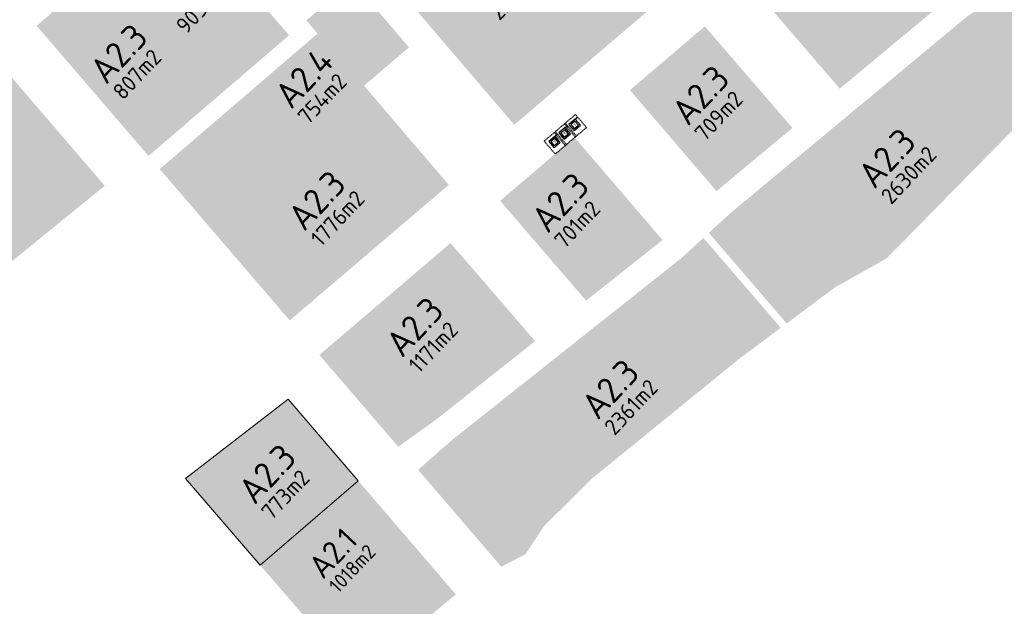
# Model space of a CAD drawing. Header units: metres. Extents: x 103182 to 107392, y 427230 to 428724.
# Tile 8 of 42: x 104369 to 104598, y 427850 to 427986. Entities that reach past the tile are written whole.
import ezdxf
from ezdxf.enums import TextEntityAlignment as Align

# ---------------------------------------------------------------- set-up
doc = ezdxf.new("R2010")
doc.units = ezdxf.units.M
doc.linetypes.add('DASHED2', pattern=[0.375, 0.25, -0.125])
doc.layers.add('_BPD_uitgifte hatch zuid', color=50, linetype='Continuous', lineweight=0)
doc.layers.add('_VOLKER WESSELS_uitgifte hatch zuid', color=61, linetype='Continuous', lineweight=0)
doc.layers.add('_GEMEENTE_uitgifte hatch 2.1 zuid', color=7, linetype='Continuous', lineweight=0, true_color=0xf2ec7d)
doc.layers.add('_TRIVIRE_uitgfite hatch zuid', color=7, linetype='Continuous', lineweight=0, true_color=0xe3bb5f)
doc.layers.add('MOL JUIST', color=7, linetype='Continuous')
for name, color, linetype, transparency in [('Uigifte VolkerWessels A2.4 zuid', 7, 'Continuous', 0.5), ('Uigifte VolkerWessels opp zuid', 7, 'Continuous', 0.5), ('Uitgifte BPD A2.3 zuid', 7, 'Continuous', 0.5), ('Uitgifte BPD opp zuid', 7, 'Continuous', 0.5), ('Uitgifte Gemeente A2.1 zuid', 7, 'Continuous', 0.5), ('Uitgifte Gemeente opp 2.1 zuid', 7, 'Continuous', 0.5), ('Uitgifte Trivire opp zuid', 7, 'Continuous', 0.5)]:
    doc.layers.add(name, color=color, linetype=linetype, transparency=transparency)
doc.styles.add('NLCS-ISO', font='NLCS-ISO.ttf')
doc.styles.add('NLCS-ISO-M500-T25', font='NLCS-ISO.ttf', dxfattribs={"height": 1.25})

# ---------------------------------------------------------------- blocks, each defined once
blk = doc.blocks.new('*U57')
for p, q in [((-0.95, 0), (-0.95, -1.9)), ((0.95, 0), (-0.95, 0)), ((0.95, -1.9), (0.95, 0)), ((-0.95, -1.9), (0.95, -1.9)), ((0.62, -0.33), (-0.62, -0.33)), ((-0.62, -0.33), (-0.62, -1.57)), ((-0.62, -1.57), (0.62, -1.57)), ((0, -0.33), (-0.41, -0.1)), ((0, -0.33), (0.41, -0.1)), ((0.62, -1.57), (0.62, -0.33))]:
    blk.add_line(p, q)
at = {"linetype": 'DASHED2', "ltscale": 0.5, "flags": 128}
blk.add_lwpolyline([(1.7, -2.65), (-1.7, -2.65), (-1.7, 1.3), (1.7, 1.3)], close=True, dxfattribs=at)
at = {"linetype": 'DASHED2', "ltscale": 0.2, "flags": 128}
for points in [[(-1.54, -1.78), (-0.95, -1.78)], [(-1.54, -1.9), (-0.95, -1.9)]]:
    blk.add_lwpolyline(points, dxfattribs=at)
blk.add_circle((-1.54, -1.84), 0.06)
at = {"style": 'NLCS-ISO'}
blk.add_text('A', height=0.665, dxfattribs=at).set_placement((-0.06, -1.02), align=Align.MIDDLE_CENTER)

msp = doc.modelspace()

# ---------------------------------------------------------------- hatches: boundary and pattern name
at = {"layer": '_BPD_uitgifte hatch zuid'}
h = msp.add_hatch(color=256, dxfattribs=at)
h.dxf.hatch_style = 1
edge = h.paths.add_edge_path()
edge.add_arc((104006.73, 427555.068), 740.038, 37.089865, 39.563599)
edge.add_line((104577.239, 428026.424), (104539.033, 427993.857))
edge.add_line((104539.033, 427993.857), (104559.488, 427970.145))
edge.add_line((104559.488, 427970.145), (104597.052, 428001.36))
h = msp.add_hatch(color=256, dxfattribs=at)
h.dxf.hatch_style = 1
h.paths.add_polyline_path([(104388.507, 427997.952), (104373.138, 427984.711), (104399.081, 427954.514), (104414.418, 427967.679), (104388.507, 427997.952)])
h = msp.add_hatch(color=256, dxfattribs=at)
h.dxf.hatch_style = 1
edge = h.paths.add_edge_path()
edge.add_line((104529.103, 427936.658), (104547.145, 427915.659))
edge.add_line((104547.145, 427915.659), (104558.42, 427924.053))
edge.add_line((104558.42, 427924.053), (104570.361, 427930.763))
edge.add_line((104570.361, 427930.763), (104602.348, 427963.311))
edge.add_line((104602.348, 427963.311), (104616.904, 427973.81))
edge.add_arc((104006.73, 427555.068), 740.038, 34.460541, 36.507231)
edge.add_line((104601.559, 427995.335), (104601.558, 427995.334))
edge.add_line((104601.558, 427995.334), (104588.949, 427986.826))
edge.add_line((104588.949, 427986.826), (104534.2, 427941.331))
edge.add_line((104534.2, 427941.331), (104529.103, 427936.658))
h = msp.add_hatch(color=256, dxfattribs=at)
h.dxf.hatch_style = 1
h.paths.add_polyline_path([(104548.501, 427961.016), (104530.873, 427946.367), (104510.795, 427969.788), (104528.163, 427984.592)])
h = msp.add_hatch(color=256, dxfattribs=at)
h.dxf.hatch_style = 1
h.paths.add_polyline_path([(104335.883, 427966.076), (104357.248, 427984.485), (104388.939, 427947.596), (104367.094, 427929.847)])
h = msp.add_hatch(color=256, dxfattribs=at)
h.dxf.hatch_style = 1
h.paths.add_polyline_path([(104421.93, 427968.857), (104436.061, 427952.404), (104452.672, 427966.637), (104468.752, 427947.814), (104431.855, 427916.364), (104401.687, 427951.479)])
h = msp.add_hatch(color=256, dxfattribs=at)
h.dxf.hatch_style = 1
h.paths.add_polyline_path([(104500.625, 427920.953), (104480.667, 427944.108), (104497.933, 427958.825), (104518.347, 427935.012)])
h = msp.add_hatch(color=256, dxfattribs=at)
h.dxf.hatch_style = 1
h.paths.add_polyline_path([(104457.044, 427887.044), (104466.007, 427893.492), (104488.784, 427911.56), (104469.174, 427934.311), (104438.73, 427908.362)])
h = msp.add_hatch(color=256, dxfattribs=at)
h.dxf.hatch_style = 1
h.paths.add_polyline_path([(104545.778, 427914.641), (104527.849, 427935.509), (104522.842, 427930.919), (104469.736, 427888.792), (104461.634, 427881.702), (104480.96, 427859.206), (104486.558, 427862.144), (104490.85, 427868.62), (104502.109, 427879.77), (104536.429, 427907.681)])
h = msp.add_hatch(color=256, dxfattribs=at)
h.dxf.hatch_style = 1
h.paths.add_polyline_path([(104424.99, 427859.574), (104447.751, 427879.14), (104431.5, 427898.056), (104407.646, 427879.673), (104424.99, 427859.574)])
at = {"layer": '_GEMEENTE_uitgifte hatch 2.1 zuid', "transparency": 33554687}
h = msp.add_hatch(color=256, dxfattribs=at)
h.dxf.hatch_style = 1
h.paths.add_polyline_path([(104424.99, 427859.574), (104446.245, 427834.943), (104448.729, 427836.986), (104458.52, 427843.019), (104470.398, 427852.779), (104447.751, 427879.14)])
at = {"layer": '_TRIVIRE_uitgfite hatch zuid', "transparency": 33554687}
h = msp.add_hatch(color=256, dxfattribs=at)
h.dxf.hatch_style = 1
h.paths.add_polyline_path([(104483.944, 427961.747), (104447.836, 428004.012), (104478.825, 428030.871), (104515.133, 427988.334)])
at = {"layer": '_VOLKER WESSELS_uitgifte hatch zuid'}
h = msp.add_hatch(color=256, dxfattribs=at)
h.dxf.hatch_style = 1
h.paths.add_polyline_path([(104405.639, 428012.713), (104388.507, 427997.952), (104414.418, 427967.679), (104431.703, 427982.518)])
h = msp.add_hatch(color=256, dxfattribs=at)
h.dxf.hatch_style = 1
h.paths.add_polyline_path([(104435.714, 427985.96), (104446.369, 427995.106), (104459.517, 427979.716), (104449.1, 427970.818), (104452.672, 427966.637), (104436.061, 427952.404), (104421.93, 427968.857), (104438.32, 427982.925)])

# ---------------------------------------------------------------- linework, layer by layer
at = {"layer": '_BPD_uitgifte hatch zuid'}
msp.add_lwpolyline([(104424.996, 427859.579), (104447.742, 427879.132), (104431.5, 427898.056), (104407.646, 427879.673), (104424.996, 427859.579)], close=True, dxfattribs=at)
msp.add_lwpolyline([(104424.996, 427859.579), (104447.742, 427879.132), (104431.5, 427898.056), (104407.646, 427879.673), (104424.996, 427859.579)], close=True, dxfattribs=at)

# ---------------------------------------------------------------- block references
at = {"layer": 'MOL JUIST', "rotation": 220.4436090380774}
for p in [(104498.572, 427961.012), (104496.243, 427959.027), (104493.914, 427957.042)]:
    msp.add_blockref('*U57', p, dxfattribs=at)

# ---------------------------------------------------------------- texts
at = {"layer": 'Uigifte VolkerWessels A2.4 zuid', "insert": (104427.799, 427969.235), "char_height": 6, "attachment_point": 1, "rotation": 46.71043, "style": 'NLCS-ISO-M500-T25'}
msp.add_mtext('A2.4', dxfattribs=at)
at = {"layer": 'Uigifte VolkerWessels opp zuid', "char_height": 3.75, "attachment_point": 1, "rotation": 46.71043, "style": 'NLCS-ISO-M500-T25'}
for s, insert in [('905m2', (104405.106, 427985.158)), ('754m2', (104433.357, 427964.109))]:
    msp.add_mtext(s, dxfattribs=dict(at, insert=insert))
at = {"layer": 'Uitgifte BPD A2.3 zuid', "char_height": 6, "attachment_point": 1, "rotation": 46.71043, "style": 'NLCS-ISO-M500-T25'}
for insert in [(104384.882, 427974.967), (104519.866, 427965.335), (104563.124, 427950.74), (104430.839, 427940.924), (104487.322, 427940.454), (104453.547, 427911.581), (104498.934, 427897.149), (104419.342, 427877.478)]:
    msp.add_mtext('A2.3', dxfattribs=dict(at, insert=insert))
at = {"layer": 'Uitgifte BPD opp zuid', "char_height": 3.75, "attachment_point": 1, "rotation": 46.71043, "style": 'NLCS-ISO-M500-T25'}
for s, insert in [('807m2', (104390.44, 427969.841)), ('709m2', (104525.424, 427960.209)), ('2630m2', (104568.682, 427945.614)), ('1776m2', (104436.397, 427935.798)), ('701m2', (104492.88, 427935.328)), ('1171m2', (104459.105, 427906.455)), ('2361m2', (104504.492, 427892.022)), ('773m2', (104424.9, 427872.352))]:
    msp.add_mtext(s, dxfattribs=dict(at, insert=insert))
at = {"layer": 'Uitgifte Gemeente A2.1 zuid', "insert": (104435.643, 427859.777), "char_height": 5.4, "attachment_point": 1, "rotation": 46.71043, "style": 'NLCS-ISO-M500-T25'}
msp.add_mtext('A2.1', dxfattribs=at)
at = {"layer": 'Uitgifte Gemeente opp 2.1 zuid', "insert": (104440.646, 427855.163), "char_height": 3.375, "attachment_point": 1, "rotation": 46.71043, "style": 'NLCS-ISO-M500-T25'}
msp.add_mtext('1018m2', dxfattribs=at)
at = {"layer": 'Uitgifte Trivire opp zuid', "insert": (104477.799, 427988.315), "char_height": 3.75, "attachment_point": 1, "rotation": 46.71043, "style": 'NLCS-ISO-M500-T25'}
msp.add_mtext('2286m2', dxfattribs=at)

doc.saveas('drawing.dxf')
